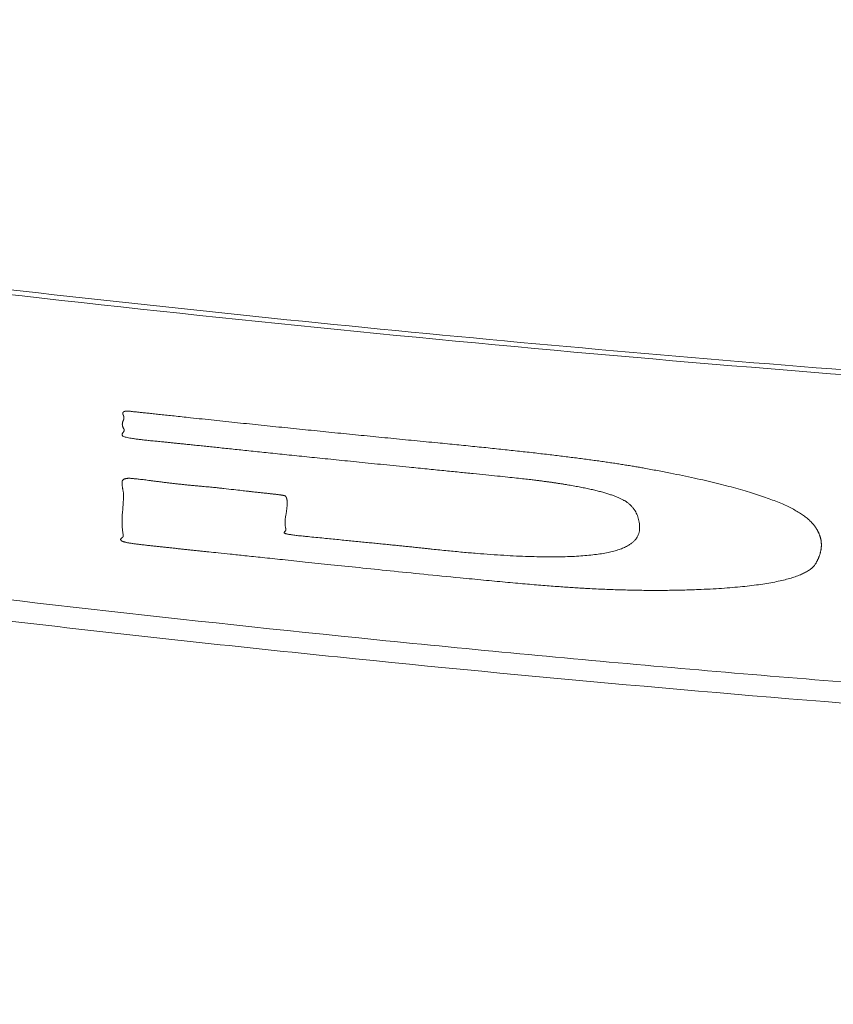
# Model space of a CAD drawing. Header units: millimetres. Extents: x 4 to 415, y -8563 to 292.
# Tile 9 of 256: x 87.9 to 89.5, y 64.83 to 66.77. Entities that reach past the tile are written whole.
import ezdxf

# ---------------------------------------------------------------- set-up
doc = ezdxf.new("R2010")
doc.units = ezdxf.units.MM
doc.layers.add('1', color=7, linetype='Continuous')

# ---------------------------------------------------------------- blocks, each defined once
blk = doc.blocks.new('_U0')
at = {"layer": '1', "color": 27, "lineweight": 13}
blk.add_arc((93.083333, 93.336624), 45.139366, 135, 44.999943, dxfattribs=at)

msp = doc.modelspace()

# ---------------------------------------------------------------- linework, layer by layer
at = {"layer": '1', "color": 27, "linetype": 'Continuous', "lineweight": 18}
msp.add_open_spline([(73.8152, 70.3684), (74.1859, 70.174), (74.5592, 69.9875), (75.311, 69.6291), (75.6894, 69.4572), (76.4509, 69.1274), (76.8341, 68.9694), (77.6051, 68.6667), (77.9928, 68.522), (79.1626, 68.1069), (79.9512, 67.8555), (81.5446, 67.3999), (82.3494, 67.1958), (83.5684, 66.9236), (83.9767, 66.8386), (84.4895, 66.7393), (84.5921, 66.7198), (84.7974, 66.6815), (85.1055, 66.6252), (85.4139, 66.5722), (86.4424, 66.4026), (87.2675, 66.2898), (88.9218, 66.1088), (89.7511, 66.0405), (90.9983, 65.9718), (91.4145, 65.9545), (92.2481, 65.9314), (92.6654, 65.9255), (93.0833, 65.9255)], degree=3, knots=[0, 0, 0, 0, 0.0625, 0.0625, 0.125, 0.125, 0.1875, 0.1875, 0.25, 0.25, 0.375, 0.375, 0.5, 0.5, 0.5625, 0.5625, 0.578125, 0.578125, 0.59375, 0.625, 0.625, 0.75, 0.75, 0.875, 0.875, 0.9375, 0.9375, 1, 1, 1, 1], dxfattribs=at)
at = {"layer": '1', "color": 180, "linetype": 'Continuous', "lineweight": 18}
for points, knots in [([(93.0833, 65.9349), (92.4188, 65.9349), (91.7569, 65.9497), (90.4381, 66.0076), (89.7812, 66.0507), (88.4723, 66.1643), (87.8203, 66.235), (86.5211, 66.4037), (85.2269, 66.6), (83.9425, 66.8523), (82.6633, 67.1335), (82.0262, 67.2887), (80.7575, 67.6294), (80.1259, 67.8151), (78.8684, 68.2191), (78.2426, 68.4375), (77.6199, 68.6737)], [0, 0, 0, 0, 0.125, 0.125, 0.25, 0.25, 0.375, 0.375, 0.5, 0.625, 0.625, 0.75, 0.75, 0.875, 0.875, 1, 1, 1, 1]), ([(84.0033, 66.2058), (84.1899, 66.1671), (84.3768, 66.1296), (84.7511, 66.0571), (84.9385, 66.022), (85.5012, 65.9205), (86.2529, 65.795), (87.0075, 65.6887), (87.5744, 65.6161), (87.7636, 65.5931), (88.1423, 65.5495), (88.3318, 65.5289), (89.2795, 65.4319), (90.0388, 65.3734), (91.5594, 65.2951), (92.3208, 65.2752), (93.0833, 65.2752)], [0, 0, 0, 0, 0.0625, 0.0625, 0.125, 0.125, 0.25, 0.375, 0.375, 0.4375, 0.4375, 0.5, 0.5, 0.75, 0.75, 1, 1, 1, 1])]:
    msp.add_open_spline(points, degree=3, knots=knots, dxfattribs=at)
at = {"layer": '1', "color": 2, "linetype": 'Continuous', "lineweight": 18}
msp.add_open_spline([(93.0833, 63.3366), (86.881, 63.3366), (80.4001, 64.8717), (74.7336, 68.0155)], degree=3, dxfattribs=at)
at = {"layer": '1', "color": 7, "linetype": 'Continuous', "lineweight": 13}
msp.add_open_spline([(93.0833, 65.3164), (92.8946, 65.3164), (92.7059, 65.3177), (92.3286, 65.3225), (92.1399, 65.3262), (91.574, 65.3408), (90.8201, 65.3698), (90.0673, 65.4179), (89.5031, 65.461), (89.3151, 65.4765), (88.9393, 65.51), (88.7514, 65.5279), (87.8131, 65.6233), (87.0652, 65.7183), (85.5751, 65.946), (84.8328, 66.0787), (84.0934, 66.2307)], degree=3, knots=[0, 0, 0, 0, 0.0625, 0.0625, 0.125, 0.125, 0.25, 0.375, 0.375, 0.4375, 0.4375, 0.5, 0.5, 0.75, 0.75, 1, 1, 1, 1], dxfattribs=at)
at = {"layer": '1', "color": 180, "linetype": 'Continuous', "lineweight": 13}
msp.add_open_spline([(88.7079, 65.722), (88.7054, 65.7223), (88.7002, 65.7229), (88.6921, 65.7237), (88.6837, 65.7246), (88.6749, 65.7255), (88.6656, 65.7265), (88.656, 65.7275), (88.646, 65.7285), (88.6355, 65.7296), (88.6247, 65.7307), (88.6135, 65.7318), (88.6018, 65.733), (88.5898, 65.7341), (88.5773, 65.7354), (88.5645, 65.7367), (88.5513, 65.738), (88.5376, 65.7393), (88.5236, 65.7407), (88.5091, 65.7421), (88.4943, 65.7436), (88.479, 65.7451), (88.4665, 65.7463), (88.457, 65.7472), (88.4509, 65.7479), (88.4452, 65.7485), (88.4401, 65.7491), (88.4354, 65.7497), (88.4313, 65.7503), (88.4277, 65.7508), (88.4246, 65.7514), (88.4219, 65.7519), (88.4198, 65.7524), (88.4182, 65.7529), (88.4171, 65.7534), (88.4166, 65.7538), (88.4165, 65.7541), (88.4164, 65.7545), (88.4165, 65.7548), (88.4166, 65.7552), (88.4169, 65.7557), (88.4173, 65.7561), (88.4179, 65.7568), (88.4186, 65.7575), (88.4192, 65.7583), (88.4196, 65.7589), (88.4197, 65.7594), (88.4197, 65.7598), (88.4197, 65.7602), (88.4197, 65.7606), (88.4197, 65.7611), (88.4197, 65.7615), (88.4197, 65.7619), (88.4196, 65.7623), (88.4196, 65.7627), (88.4195, 65.7632), (88.4195, 65.7636), (88.4194, 65.764), (88.4192, 65.7653), (88.4188, 65.7674), (88.4185, 65.7704), (88.4183, 65.7733), (88.4183, 65.7763), (88.4185, 65.7792), (88.4188, 65.7821), (88.4192, 65.7851), (88.4198, 65.788), (88.4203, 65.7908), (88.4207, 65.7936), (88.4211, 65.7962), (88.4215, 65.7987), (88.4217, 65.8012), (88.422, 65.8035), (88.4222, 65.8057), (88.4223, 65.8078), (88.4224, 65.8098), (88.4225, 65.8117), (88.4225, 65.8135), (88.4224, 65.8152), (88.4223, 65.8168), (88.4222, 65.8183), (88.422, 65.8196), (88.4218, 65.8209), (88.4215, 65.822), (88.4211, 65.8231), (88.4207, 65.824), (88.4203, 65.8248), (88.4198, 65.8256), (88.4193, 65.8262), (88.4187, 65.8267), (88.4182, 65.827), (88.4177, 65.8273), (88.4171, 65.8274), (88.4164, 65.8276), (88.4156, 65.8278), (88.4145, 65.828), (88.4133, 65.8282), (88.412, 65.8284), (88.4105, 65.8286), (88.4088, 65.8289), (88.4069, 65.8291), (88.4049, 65.8294), (88.4027, 65.8297), (88.4003, 65.83), (88.3978, 65.8303), (88.3951, 65.8306), (88.3922, 65.8309), (88.3891, 65.8313), (88.3859, 65.8316), (88.3826, 65.832), (88.379, 65.8324), (88.3753, 65.8328), (88.3714, 65.8332), (88.3674, 65.8336), (88.3631, 65.8341), (88.3587, 65.8345), (88.3548, 65.8349), (88.35, 65.8355), (88.3429, 65.8363), (88.3316, 65.8376), (88.316, 65.8394), (88.3029, 65.8409), (88.2936, 65.842), (88.2894, 65.8424), (88.2847, 65.8429), (88.2797, 65.8434), (88.2743, 65.8439), (88.2685, 65.8445), (88.2622, 65.8451), (88.2556, 65.8457), (88.2486, 65.8463), (88.2413, 65.847), (88.234, 65.8476), (88.2266, 65.8483), (88.2192, 65.8491), (88.2119, 65.8499), (88.2044, 65.8507), (88.197, 65.8515), (88.1896, 65.8524), (88.1821, 65.8534), (88.1746, 65.8543), (88.1672, 65.8553), (88.16, 65.8562), (88.1534, 65.8571), (88.1471, 65.8579), (88.1414, 65.8586), (88.1362, 65.8592), (88.1314, 65.8597), (88.127, 65.8602), (88.1232, 65.8606), (88.1198, 65.861), (88.1169, 65.8612), (88.1145, 65.8614), (88.1125, 65.8616), (88.1107, 65.8616), (88.1092, 65.8616), (88.1077, 65.8615), (88.1063, 65.8613), (88.105, 65.8611), (88.1038, 65.8608), (88.1027, 65.8605), (88.1017, 65.8601), (88.1008, 65.8596), (88.1, 65.859), (88.0993, 65.8584), (88.0987, 65.8578), (88.0982, 65.8571), (88.0978, 65.8563), (88.0975, 65.8554), (88.0973, 65.8546), (88.0972, 65.8537), (88.0972, 65.8528), (88.0972, 65.8516), (88.0973, 65.8503), (88.0975, 65.8487), (88.0977, 65.847), (88.098, 65.845), (88.0983, 65.8428), (88.0987, 65.8405), (88.0991, 65.8379), (88.0996, 65.8351), (88.1001, 65.8329), (88.1003, 65.8313), (88.1003, 65.8301), (88.1003, 65.8285), (88.1003, 65.8264), (88.1002, 65.824), (88.1001, 65.8212), (88.0999, 65.818), (88.0996, 65.8144), (88.0994, 65.8103), (88.0991, 65.8059), (88.0987, 65.8011), (88.0983, 65.7959), (88.0979, 65.7913), (88.0976, 65.7875), (88.0975, 65.7845), (88.0973, 65.7816), (88.0973, 65.7786), (88.0973, 65.7756), (88.0973, 65.7727), (88.0975, 65.7697), (88.0976, 65.7667), (88.0978, 65.7637), (88.0981, 65.7608), (88.0984, 65.7578), (88.0988, 65.7548), (88.0992, 65.7518), (88.0996, 65.7495), (88.0998, 65.748), (88.0997, 65.7473), (88.0995, 65.7466), (88.0991, 65.7459), (88.0985, 65.7453), (88.0978, 65.7446), (88.097, 65.744), (88.0961, 65.7434), (88.0954, 65.743), (88.095, 65.7426), (88.0947, 65.7422), (88.0945, 65.7417), (88.0944, 65.7413), (88.0945, 65.7408), (88.0947, 65.7403), (88.095, 65.7398), (88.0955, 65.7392), (88.0961, 65.7387), (88.0967, 65.7381), (88.0974, 65.7377), (88.0984, 65.7372), (88.0996, 65.7368), (88.1011, 65.7363), (88.1028, 65.7359), (88.1048, 65.7354), (88.107, 65.7349), (88.1095, 65.7345), (88.1123, 65.734), (88.1153, 65.7335), (88.1186, 65.733), (88.1221, 65.7325), (88.1259, 65.732), (88.1299, 65.7315), (88.1342, 65.731), (88.1387, 65.7304), (88.1446, 65.7298), (88.1518, 65.729), (88.1601, 65.7281), (88.1685, 65.7272), (88.1768, 65.7263), (88.1851, 65.7254), (88.1935, 65.7245), (88.2018, 65.7236), (88.2101, 65.7227), (88.2185, 65.7218), (88.2268, 65.7209), (88.2351, 65.72), (88.2435, 65.7192), (88.2518, 65.7183), (88.2602, 65.7174), (88.2718, 65.7162), (88.2885, 65.7145), (88.3122, 65.712), (88.3411, 65.7089), (88.3754, 65.7053), (88.415, 65.7011), (88.46, 65.6963), (88.5103, 65.6911), (88.5659, 65.6853), (88.6268, 65.6791), (88.6931, 65.6724), (88.7469, 65.667), (88.7862, 65.6632), (88.809, 65.661), (88.8308, 65.6589), (88.8517, 65.657), (88.8716, 65.6552), (88.8907, 65.6535), (88.9088, 65.652), (88.926, 65.6506), (88.9423, 65.6493), (88.9577, 65.6481), (88.9722, 65.6471), (88.9857, 65.6462), (88.9983, 65.6454), (89.012, 65.6446), (89.0271, 65.6438), (89.0437, 65.643), (89.0602, 65.6424), (89.0765, 65.6418), (89.0928, 65.6414), (89.1088, 65.641), (89.1247, 65.6408), (89.1405, 65.6407), (89.1561, 65.6407), (89.1716, 65.6408), (89.1869, 65.641), (89.2021, 65.6413), (89.2172, 65.6418), (89.2352, 65.6424), (89.2557, 65.6434), (89.2782, 65.6447), (89.2994, 65.6463), (89.3193, 65.6481), (89.338, 65.6502), (89.3554, 65.6525), (89.3715, 65.6551), (89.3864, 65.6579), (89.4, 65.6609), (89.4124, 65.6642), (89.4235, 65.6677), (89.4334, 65.6714), (89.4419, 65.6754), (89.4492, 65.6796), (89.4553, 65.684), (89.4601, 65.6887), (89.4629, 65.6926), (89.4646, 65.6957), (89.4657, 65.6977), (89.4667, 65.6997), (89.4677, 65.7017), (89.4686, 65.7037), (89.4694, 65.7057), (89.4702, 65.7077), (89.4709, 65.7097), (89.4716, 65.7117), (89.4722, 65.7137), (89.4727, 65.7156), (89.4731, 65.7176), (89.4735, 65.7195), (89.4739, 65.7215), (89.4741, 65.7234), (89.4743, 65.7253), (89.4745, 65.7272), (89.4746, 65.7291), (89.4746, 65.731), (89.4745, 65.7329), (89.4744, 65.7348), (89.4742, 65.7366), (89.474, 65.7385), (89.4737, 65.7403), (89.4733, 65.7422), (89.4729, 65.744), (89.4724, 65.7458), (89.4718, 65.7477), (89.4712, 65.7495), (89.4705, 65.7513), (89.4698, 65.753), (89.469, 65.7548), (89.4681, 65.7566), (89.4672, 65.7584), (89.4662, 65.7601), (89.4651, 65.7619), (89.464, 65.7636), (89.4628, 65.7653), (89.4615, 65.7671), (89.4602, 65.7688), (89.4588, 65.7705), (89.4574, 65.7722), (89.4559, 65.7738), (89.4543, 65.7755), (89.4527, 65.7772), (89.4497, 65.7801), (89.4449, 65.7843), (89.4376, 65.7897), (89.4293, 65.7951), (89.4199, 65.8004), (89.4094, 65.8057), (89.3979, 65.811), (89.3853, 65.8162), (89.3716, 65.8214), (89.3569, 65.8266), (89.3412, 65.8318), (89.3244, 65.8369), (89.3065, 65.842), (89.2876, 65.847), (89.2676, 65.852), (89.2466, 65.857), (89.2245, 65.862), (89.2013, 65.8669), (89.1771, 65.8718), (89.1519, 65.8767), (89.1315, 65.8805), (89.1163, 65.8832), (89.1067, 65.8849), (89.0967, 65.8865), (89.0864, 65.8882), (89.0758, 65.8899), (89.0648, 65.8915), (89.0535, 65.8932), (89.0419, 65.8949), (89.0299, 65.8965), (89.0175, 65.8982), (89.0049, 65.8999), (88.9919, 65.9016), (88.9785, 65.9033), (88.9649, 65.905), (88.9508, 65.9067), (88.9365, 65.9084), (88.9218, 65.9101), (88.9068, 65.9119), (88.8914, 65.9136), (88.8757, 65.9153), (88.8596, 65.9171), (88.8432, 65.9188), (88.8265, 65.9206), (88.8094, 65.9224), (88.792, 65.9241), (88.7743, 65.9259), (88.7562, 65.9277), (88.7378, 65.9296), (88.7177, 65.9315), (88.696, 65.9336), (88.6728, 65.9359), (88.6496, 65.9381), (88.6264, 65.9404), (88.6032, 65.9427), (88.58, 65.945), (88.5569, 65.9473), (88.5337, 65.9496), (88.5105, 65.952), (88.4873, 65.9543), (88.4641, 65.9567), (88.4409, 65.959), (88.4177, 65.9614), (88.3945, 65.9638), (88.3713, 65.9662), (88.3481, 65.9686), (88.3249, 65.9711), (88.3016, 65.9735), (88.2784, 65.976), (88.2552, 65.9784), (88.2342, 65.9807), (88.2159, 65.9826), (88.2005, 65.9843), (88.1863, 65.9858), (88.1734, 65.9872), (88.1616, 65.9884), (88.151, 65.9896), (88.1416, 65.9906), (88.1334, 65.9915), (88.1264, 65.9922), (88.1205, 65.9928), (88.1159, 65.9933), (88.1125, 65.9937), (88.1102, 65.9939), (88.1089, 65.994), (88.1083, 65.994), (88.1077, 65.994), (88.1073, 65.994), (88.1068, 65.994), (88.1063, 65.994), (88.1059, 65.994), (88.1054, 65.9939), (88.105, 65.9939), (88.1046, 65.9939), (88.1042, 65.9938), (88.1039, 65.9938), (88.1035, 65.9937), (88.1031, 65.9936), (88.1028, 65.9935), (88.1025, 65.9935), (88.1022, 65.9934), (88.1019, 65.9933), (88.1016, 65.9932), (88.1013, 65.9931), (88.1011, 65.9929), (88.1008, 65.9928), (88.1006, 65.9927), (88.1004, 65.9925), (88.1002, 65.9924), (88.1, 65.9922), (88.0998, 65.9921), (88.0997, 65.9919), (88.0995, 65.9917), (88.0994, 65.9915), (88.0993, 65.9913), (88.0992, 65.9911), (88.0991, 65.9909), (88.099, 65.9907), (88.0989, 65.9905), (88.0989, 65.9903), (88.0988, 65.99), (88.0988, 65.9898), (88.0988, 65.9896), (88.0988, 65.9893), (88.0988, 65.989), (88.0988, 65.9888), (88.0989, 65.9885), (88.0989, 65.9882), (88.099, 65.9879), (88.0991, 65.9876), (88.0992, 65.9873), (88.0993, 65.987), (88.0994, 65.9867), (88.0995, 65.9864), (88.0997, 65.986), (88.1, 65.9855), (88.1003, 65.9848), (88.1006, 65.9838), (88.1008, 65.9828), (88.101, 65.9818), (88.101, 65.9808), (88.101, 65.9798), (88.1008, 65.9788), (88.1006, 65.9777), (88.1002, 65.9766), (88.0998, 65.9755), (88.0993, 65.9745), (88.0989, 65.9735), (88.0985, 65.9725), (88.0982, 65.9716), (88.098, 65.9706), (88.0979, 65.9697), (88.0978, 65.9687), (88.0978, 65.9677), (88.0979, 65.9668), (88.098, 65.9658), (88.0982, 65.9648), (88.0985, 65.9638), (88.0988, 65.9628), (88.0992, 65.9618), (88.0997, 65.9608), (88.1003, 65.9597), (88.1008, 65.9587), (88.1014, 65.9579), (88.1017, 65.9574), (88.1017, 65.9571), (88.1017, 65.9567), (88.1016, 65.9563), (88.1015, 65.9559), (88.1013, 65.9553), (88.101, 65.9547), (88.1007, 65.9541), (88.1003, 65.9534), (88.0999, 65.9526), (88.0994, 65.9517), (88.0987, 65.9507), (88.098, 65.9496), (88.0976, 65.9484), (88.0974, 65.9473), (88.0976, 65.9463), (88.098, 65.9455), (88.0989, 65.9447), (88.1007, 65.9438), (88.1037, 65.9428), (88.1076, 65.9418), (88.1125, 65.9409), (88.1184, 65.9399), (88.1252, 65.9389), (88.1329, 65.9379), (88.1416, 65.9369), (88.1513, 65.9359), (88.1596, 65.9351), (88.1665, 65.9344), (88.172, 65.9339), (88.1781, 65.9333), (88.1848, 65.9326), (88.1922, 65.9319), (88.2002, 65.9311), (88.2089, 65.9302), (88.2183, 65.9292), (88.2283, 65.9282), (88.2389, 65.9271), (88.2502, 65.9259), (88.2622, 65.9246), (88.2748, 65.9233), (88.288, 65.9219), (88.3019, 65.9205), (88.3165, 65.919), (88.3316, 65.9174), (88.3475, 65.9157), (88.364, 65.914), (88.3811, 65.9122), (88.3989, 65.9104), (88.4174, 65.9084), (88.4365, 65.9065), (88.4562, 65.9044), (88.4766, 65.9023), (88.4976, 65.9002), (88.5193, 65.8979), (88.5417, 65.8957), (88.5647, 65.8933), (88.5883, 65.8909), (88.6126, 65.8885), (88.6375, 65.886), (88.6661, 65.8831), (88.6973, 65.88), (88.73, 65.8767), (88.7603, 65.8737), (88.788, 65.8709), (88.8131, 65.8684), (88.8358, 65.8661), (88.856, 65.864), (88.8736, 65.8621), (88.8887, 65.8605), (88.9013, 65.8591), (88.9114, 65.8578), (88.9196, 65.8568), (88.9269, 65.8558), (88.9341, 65.8549), (88.9411, 65.8539), (88.9479, 65.8529), (88.9546, 65.8519), (88.9612, 65.8509), (88.9676, 65.8499), (88.9739, 65.8489), (88.98, 65.8478), (88.9859, 65.8468), (88.9917, 65.8457), (88.9974, 65.8447), (89.0029, 65.8436), (89.0083, 65.8425), (89.0135, 65.8414), (89.0186, 65.8403), (89.0235, 65.8392), (89.0283, 65.8381), (89.033, 65.837), (89.0374, 65.8358), (89.0418, 65.8347), (89.046, 65.8335), (89.05, 65.8323), (89.0539, 65.8311), (89.0576, 65.8299), (89.0612, 65.8287), (89.0647, 65.8275), (89.068, 65.8263), (89.0711, 65.8251), (89.0741, 65.8238), (89.077, 65.8226), (89.0797, 65.8213), (89.0823, 65.82), (89.0847, 65.8188), (89.0869, 65.8175), (89.0891, 65.8162), (89.092, 65.8142), (89.0957, 65.8114), (89.0996, 65.8078), (89.1032, 65.8039), (89.1063, 65.7997), (89.109, 65.7953), (89.1114, 65.7906), (89.1133, 65.7856), (89.1148, 65.7803), (89.1159, 65.7748), (89.1166, 65.7691), (89.1168, 65.7634), (89.1162, 65.758), (89.115, 65.7528), (89.1131, 65.748), (89.1105, 65.7434), (89.1072, 65.7392), (89.1032, 65.7353), (89.0985, 65.7317), (89.0926, 65.7281), (89.0854, 65.7246), (89.0764, 65.7211), (89.0661, 65.7181), (89.0547, 65.7154), (89.0421, 65.713), (89.0282, 65.7111), (89.0131, 65.7095), (88.9969, 65.7082), (88.9794, 65.7073), (88.9607, 65.7068), (88.9407, 65.7067), (88.9196, 65.7069), (88.8973, 65.7075), (88.8738, 65.7084), (88.8491, 65.7098), (88.8231, 65.7115), (88.796, 65.7135), (88.7677, 65.716), (88.7382, 65.7188), (88.7182, 65.7209), (88.7079, 65.722)], degree=3, knots=[0, 0, 0, 0, 0.000971, 0.001993, 0.003064, 0.004187, 0.005359, 0.006582, 0.007856, 0.00918, 0.010555, 0.011981, 0.013458, 0.014985, 0.016563, 0.018192, 0.019871, 0.021602, 0.023383, 0.025216, 0.027099, 0.029034, 0.031019, 0.031865, 0.032647, 0.033365, 0.034021, 0.034616, 0.035153, 0.035633, 0.036061, 0.036442, 0.036783, 0.037095, 0.037392, 0.037689, 0.037914, 0.038169, 0.038455, 0.038773, 0.039123, 0.039505, 0.03992, 0.040686, 0.041315, 0.041807, 0.042163, 0.042476, 0.042788, 0.0431, 0.043412, 0.043724, 0.044037, 0.044349, 0.044661, 0.044973, 0.045286, 0.045598, 0.04591, 0.048114, 0.050318, 0.052521, 0.054724, 0.056928, 0.059131, 0.061335, 0.063582, 0.065746, 0.067826, 0.069822, 0.071735, 0.073565, 0.075311, 0.076973, 0.078552, 0.080048, 0.08146, 0.082788, 0.084034, 0.085195, 0.086274, 0.08727, 0.088182, 0.089011, 0.089757, 0.090421, 0.091002, 0.0915, 0.091917, 0.092254, 0.092512, 0.092602, 0.092702, 0.092815, 0.092944, 0.09309, 0.093253, 0.093436, 0.093638, 0.09386, 0.094101, 0.094363, 0.094646, 0.09495, 0.095274, 0.095619, 0.095985, 0.096372, 0.09678, 0.097209, 0.09766, 0.098132, 0.098625, 0.099139, 0.099675, 0.100232, 0.10081, 0.101169, 0.10207, 0.103514, 0.1055, 0.108028, 0.108513, 0.109049, 0.109635, 0.110272, 0.11096, 0.1117, 0.112492, 0.113335, 0.114231, 0.115178, 0.116111, 0.117045, 0.11798, 0.118918, 0.119859, 0.120803, 0.121752, 0.122706, 0.123665, 0.124642, 0.125557, 0.126411, 0.127203, 0.127934, 0.128604, 0.129213, 0.129762, 0.13025, 0.130679, 0.13105, 0.131363, 0.131622, 0.131831, 0.132082, 0.132348, 0.132635, 0.132947, 0.133287, 0.133657, 0.13406, 0.134497, 0.134968, 0.135476, 0.13602, 0.136602, 0.137221, 0.137879, 0.138575, 0.139124, 0.13982, 0.140664, 0.141655, 0.142794, 0.14408, 0.145514, 0.147095, 0.148824, 0.150701, 0.152725, 0.154897, 0.155489, 0.156385, 0.157586, 0.159091, 0.160901, 0.163016, 0.165436, 0.168161, 0.17119, 0.174524, 0.178163, 0.182107, 0.186356, 0.1886, 0.190844, 0.193088, 0.195332, 0.197576, 0.19982, 0.202064, 0.204308, 0.206552, 0.208796, 0.211041, 0.213285, 0.21553, 0.217775, 0.218334, 0.218892, 0.219449, 0.220005, 0.220562, 0.22112, 0.221679, 0.22224, 0.222584, 0.22293, 0.223279, 0.223631, 0.223988, 0.22435, 0.224718, 0.225092, 0.225474, 0.225864, 0.226262, 0.226542, 0.226819, 0.227099, 0.227386, 0.227684, 0.227997, 0.228329, 0.228681, 0.229058, 0.229459, 0.229888, 0.230344, 0.23083, 0.231346, 0.231893, 0.232472, 0.233082, 0.234141, 0.235199, 0.236258, 0.237316, 0.238375, 0.239433, 0.240491, 0.24155, 0.242608, 0.243666, 0.244724, 0.245782, 0.24684, 0.247898, 0.248956, 0.251276, 0.254274, 0.25795, 0.262303, 0.267334, 0.273041, 0.279424, 0.286483, 0.294216, 0.302624, 0.311705, 0.314705, 0.317588, 0.320353, 0.323002, 0.325534, 0.32795, 0.330249, 0.332434, 0.334503, 0.336459, 0.3383, 0.340029, 0.341647, 0.343154, 0.345328, 0.347501, 0.349673, 0.351848, 0.354028, 0.356214, 0.358411, 0.360618, 0.36284, 0.365078, 0.367333, 0.369609, 0.371907, 0.37423, 0.378025, 0.381757, 0.385433, 0.389063, 0.392655, 0.396219, 0.399764, 0.4033, 0.406838, 0.410386, 0.413954, 0.417552, 0.42119, 0.424875, 0.428617, 0.432424, 0.436304, 0.437894, 0.439473, 0.44104, 0.442597, 0.444142, 0.445676, 0.447199, 0.448711, 0.450212, 0.451702, 0.453182, 0.45465, 0.456107, 0.457554, 0.45899, 0.460415, 0.461829, 0.463233, 0.464626, 0.466009, 0.467381, 0.468743, 0.470094, 0.471435, 0.472766, 0.474086, 0.475397, 0.476697, 0.477987, 0.479267, 0.480537, 0.481797, 0.483048, 0.484289, 0.48552, 0.486741, 0.487953, 0.489155, 0.490348, 0.491531, 0.492706, 0.493871, 0.495027, 0.496174, 0.497312, 0.498441, 0.502127, 0.505757, 0.509336, 0.512872, 0.516372, 0.519842, 0.52329, 0.526724, 0.530151, 0.533578, 0.537013, 0.540464, 0.543939, 0.547443, 0.550986, 0.554573, 0.558211, 0.561907, 0.565667, 0.569496, 0.570825, 0.572182, 0.573569, 0.574987, 0.576437, 0.57792, 0.579437, 0.580987, 0.582573, 0.584194, 0.585851, 0.587546, 0.589277, 0.591046, 0.592854, 0.5947, 0.596585, 0.59851, 0.600475, 0.60248, 0.604525, 0.606612, 0.608739, 0.610908, 0.613119, 0.615371, 0.617666, 0.620003, 0.622383, 0.625322, 0.628261, 0.631201, 0.634142, 0.637083, 0.640024, 0.642966, 0.645908, 0.64885, 0.651793, 0.654737, 0.65768, 0.660625, 0.663569, 0.666515, 0.66946, 0.672406, 0.675352, 0.678299, 0.681246, 0.684194, 0.686295, 0.688244, 0.690043, 0.69169, 0.693186, 0.694531, 0.695724, 0.696766, 0.697657, 0.698397, 0.698985, 0.699422, 0.699708, 0.699843, 0.699914, 0.699986, 0.700057, 0.70013, 0.700203, 0.700278, 0.700354, 0.700432, 0.700511, 0.700593, 0.700677, 0.700763, 0.700852, 0.700944, 0.701038, 0.701135, 0.701236, 0.701339, 0.701446, 0.701556, 0.70167, 0.701787, 0.701907, 0.702031, 0.702159, 0.70229, 0.702425, 0.702564, 0.702707, 0.702853, 0.703003, 0.703157, 0.703315, 0.703477, 0.703643, 0.703813, 0.703987, 0.704165, 0.704347, 0.704533, 0.704723, 0.704917, 0.705115, 0.705317, 0.705524, 0.705734, 0.705949, 0.706168, 0.706391, 0.706618, 0.706849, 0.707485, 0.708142, 0.708819, 0.709517, 0.710236, 0.710976, 0.711738, 0.712521, 0.713326, 0.714153, 0.715002, 0.715703, 0.716403, 0.717103, 0.717802, 0.718501, 0.719199, 0.719897, 0.720594, 0.721292, 0.72199, 0.722688, 0.723387, 0.724086, 0.724785, 0.725485, 0.726186, 0.726887, 0.727048, 0.727256, 0.727512, 0.727817, 0.72817, 0.728572, 0.729023, 0.729522, 0.73007, 0.730667, 0.731313, 0.732007, 0.733045, 0.733962, 0.734761, 0.735443, 0.736011, 0.73647, 0.737051, 0.737639, 0.738266, 0.738959, 0.739738, 0.740616, 0.741603, 0.742706, 0.74393, 0.745279, 0.745888, 0.74658, 0.747353, 0.748209, 0.749148, 0.750169, 0.751273, 0.752459, 0.753728, 0.755079, 0.756513, 0.75803, 0.759628, 0.76131, 0.763074, 0.76492, 0.766849, 0.768861, 0.770954, 0.773131, 0.775389, 0.77773, 0.780154, 0.782659, 0.785247, 0.787918, 0.79067, 0.793505, 0.796422, 0.79942, 0.802502, 0.805665, 0.80891, 0.813383, 0.817538, 0.821373, 0.824888, 0.828085, 0.830964, 0.833525, 0.835769, 0.837696, 0.839307, 0.840605, 0.84157, 0.842521, 0.843458, 0.844382, 0.845292, 0.846189, 0.847075, 0.847949, 0.848812, 0.849665, 0.850508, 0.851343, 0.852169, 0.852987, 0.853799, 0.854604, 0.855405, 0.8562, 0.856992, 0.857781, 0.858567, 0.859352, 0.860137, 0.860922, 0.861707, 0.862495, 0.863286, 0.864079, 0.864877, 0.865681, 0.86649, 0.867305, 0.868128, 0.868958, 0.869798, 0.870646, 0.871505, 0.872374, 0.874603, 0.877041, 0.879692, 0.882558, 0.885642, 0.888947, 0.892473, 0.896223, 0.900196, 0.904395, 0.908632, 0.91269, 0.916571, 0.920278, 0.923812, 0.927177, 0.930378, 0.933417, 0.936299, 0.939747, 0.943067, 0.946271, 0.949374, 0.952392, 0.955342, 0.958242, 0.961112, 0.963971, 0.966841, 0.96974, 0.972689, 0.975706, 0.978808, 0.982011, 0.98533, 0.988777, 0.992364, 0.996102, 1, 1, 1, 1], dxfattribs=at)
at = {"layer": '1', "color": 2, "linetype": 'Continuous', "lineweight": 18}
msp.add_open_spline([(79.8912, 65.6903), (80.4172, 65.4995), (81.4758, 65.1416), (83.0831, 64.6752), (84.7097, 64.2782), (85.8068, 64.0597), (86.9104, 63.8645), (87.4654, 63.7786), (88.1633, 63.686), (88.3031, 63.6682), (88.5831, 63.6341), (88.7233, 63.6178), (89.1439, 63.5713), (89.4244, 63.5433), (90.2667, 63.4686), (90.829, 63.4311), (91.5801, 63.3976), (91.7682, 63.3906), (91.9564, 63.385)], degree=3, knots=[0, 0, 0, 0, 0.136351, 0.272702, 0.409054, 0.545405, 0.545405, 0.681756, 0.681756, 0.715844, 0.715844, 0.749932, 0.749932, 0.818107, 0.818107, 0.954459, 0.954459, 1, 1, 1, 1], dxfattribs=at)

# ---------------------------------------------------------------- block references
at = {"layer": '1', "color": 23, "linetype": 'Continuous', "lineweight": 18}
msp.add_blockref('_U0', (0, 0), dxfattribs=at)

doc.saveas('drawing.dxf')
